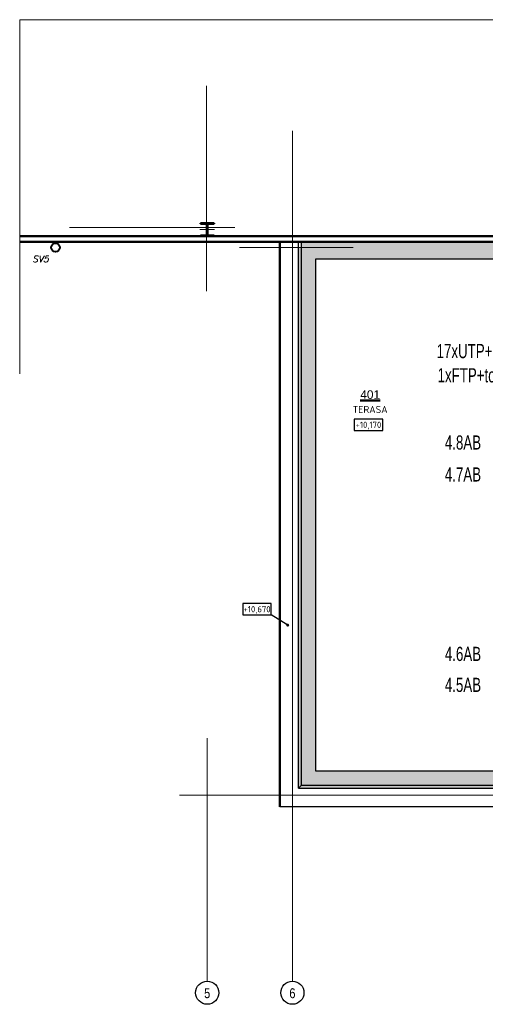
# Model space of a CAD drawing. Header units: millimetres. Extents: x -102634 to 407724, y -68883 to 155589.
# Tile 11 of 80: x 82143 to 90340, y -68883 to -51537. Entities that reach past the tile are written whole.
import ezdxf
from ezdxf.enums import TextEntityAlignment as Align
from ezdxf.lldxf.tags import DXFTag

# ---------------------------------------------------------------- set-up
doc = ezdxf.new("R2010")
doc.units = ezdxf.units.MM
doc.header["$LTSCALE"] = 20
doc.layers.add('_EZS', color=5, linetype='Continuous')
doc.layers.add('_SK popis', color=3, linetype='Continuous')
doc.layers.add('CKKOTY_VYS', color=8, linetype='Continuous', lineweight=25, plot=False)
for name, color, linetype, lineweight in [('CKPOPISM', 7, 'Continuous', 50), ('CKPOPISM_POPIS', 3, 'Continuous', 25), ('CKRASTR', 7, 'DASHDOT', 18), ('CKRASTR_POPIS', 9, 'Continuous', 25), ('CKSTENY_PODROVINOU', 7, 'Continuous', 25), ('CKSTENY_REZ', 7, 'Continuous', 50), ('CKTEXTY_MALE', 8, 'Continuous', 18), ('CSPROFILY_OSY', 9, 'DASHDOT', 18), ('CSPROFILY_REZY', 7, 'Continuous', 50), ('srafy', 7, 'Continuous', 18), ('ZTI-DEŠŤOVÁ-KANALIZACE', 7, 'KANALIZACE', 40)]:
    doc.layers.add(name, color=color, linetype=linetype, lineweight=lineweight)
doc.styles.add('Arial', font='arial.ttf', dxfattribs={"width": 0.8})
doc.styles.add('KURZIVA', font='italic__.ttf')
doc.styles.add('ROMANS', font='ic-romans.shx', dxfattribs={"width": 0.8})
doc.styles.get("Standard").update_dxf_attribs({"font": 'isocpeur.ttf'})
tags = doc.linetypes.add('DASHDOT', pattern=[25.4, 12.7, -6.35, 0, -6.35]).pattern_tags.tags
tags[10:11] = [DXFTag(74, 4), DXFTag(75, 0), DXFTag(340, '0'), DXFTag(46, 0.0), DXFTag(50, 0.0), DXFTag(44, 0.0), DXFTag(45, 0.0)]
tags[8:9] = [DXFTag(74, 4), DXFTag(75, 0), DXFTag(340, '0'), DXFTag(46, 0.0), DXFTag(50, 0.0), DXFTag(44, 0.0), DXFTag(45, 0.0)]
tags[6:7] = [DXFTag(74, 4), DXFTag(75, 0), DXFTag(340, '0'), DXFTag(46, 0.0), DXFTag(50, 0.0), DXFTag(44, 0.0), DXFTag(45, 0.0)]
tags[4:5] = [DXFTag(74, 4), DXFTag(75, 0), DXFTag(340, '0'), DXFTag(46, 0.0), DXFTag(50, 0.0), DXFTag(44, 0.0), DXFTag(45, 0.0)]
doc.linetypes.add('KANALIZACE', pattern='A,30,-3.5,["C",Standard,S=2.54,R=0,X=-3.81,Y=-1.27],-0.001', length=33.501)
tags = doc.linetypes.add('PRERUSENI', pattern='A,60,[100,CADKON.SHX,S=2.5,R=0,X=0,Y=0],-10', length=70).pattern_tags.tags
tags[12:13] = [DXFTag(74, 4), DXFTag(75, 0), DXFTag(340, '0'), DXFTag(46, 0.0), DXFTag(50, 0.0), DXFTag(44, 0.0), DXFTag(45, 0.0)]
doc.dimstyles.new('CADKON', dxfattribs={"dimscale": 100, "dimtxt": 2.2, "dimasz": 2.5, "dimexe": 1.8, "dimexo": 5, "dimgap": 0.6, "dimtad": 1, "dimtoh": 1, "dimdsep": 46, "dimtxsty": 'Standard', "dimblk": 'OBLIQUE', "dimcen": 0.09, "dimclrd": 256, "dimclre": 256, "dimclrt": 256, "dimadec": 1, "dimazin": 2, "dimtfac": 1, "dimtdec": 4, "dimtofl": 0, "dimtmove": 2, "dimatfit": 3, "dimfxl": 1, "dimtolj": 1, "dimtzin": 0, "dimarcsym": 0})
pattern_1 = [(273.0128, (-25.145, 21343.342), (89.80284045, -1526.6435023), [17.08607, -1691.52418]), (229.9697, (-24.2467, 21326.279), (987.8290484, 1167.43260951), [29.32024, -2902.70247]), (177.5104, (-43.105, 21303.829), (1885.85373084, -89.80417366), [20.67408, -2046.73606]), (312.2737, (-55.6776, 21246.355), (-1706.2490471, 1885.8534543), [26.70023, -2643.32187]), (337.8337, (-37.717, 21226.5984), (-1526.64410788, 628.6167167), [26.18169, -2591.99037]), (42.2737, (-13.4704, 21216.72), (-1885.8534543, -1706.2490471), [26.70023, -2643.32187]), (82.6942, (6.286, 21234.6806), (-269.40920493, -2065.45870586), [35.30968, -3495.65582]), (117.2553, (10.7763, 21269.7036), (-1347.0371132, 2604.27490318), [33.33598, -3300.26277]), (166.4296, (-4.49, 21299.3385), (-1885.85407914, 449.01162087), [26.79065, -2652.27727]), (220.2364, (-30.533, 21305.625), (1077.6300591, 898.0264575), [30.58566, -1498.6969]), (267.3974, (-53.8815, 21285.868), (-89.80393241, -2065.45885694), [39.5539, -3915.83862]), (183.8141, (34.125, 21334.361), (-1167.4333191, -89.8030671), [13.50023, -1336.52819]), (216.4692, (20.6546, 21333.4635), (1347.03897447, 987.82730895), [25.6841, -2542.7319]), (270, (1e-14, 21318.2), (89.80259, -89.80259), [17.96047, -161.64458]), (248.1986, (-17.062, 21322.687), (269.4075404, 628.6180233), [9.67207, -957.5311]), (336.8014, (-20.655, 21313.707), (-359.2102613, 179.605155), [13.67828, -670.23767]), (75.9638, (-8.082, 21308.319), (89.8021606, 449.0128515), [22.21598, -718.31492]), (206.5651, (-2.694, 21329.87), (269.407579, 89.802744), [16.06436, -385.54495]), (61.3895, (-72.74, 21261.6214), (628.61878057, 1167.4328385), [22.5044, -2227.94132]), (115.3462, (-61.964, 21281.378), (628.61854706, -1347.03818315), [18.87995, -1869.11082]), (338.1986, (-20.655, 21347.832), (-628.6180233, 269.4075404), [19.344, -947.85917]), (28.6105, (-2.694, 21340.648), (-1167.4328385, -628.61878057), [22.5044, -2227.94132]), (24.444, (-17.062, 21205.944), (-628.6177346, -269.4082088), [21.70176, -1063.38675]), (339.7751, (2.694, 21214.924), (-1436.84058524, 538.816376), [18.1836, -1800.17966]), (111.8014, (70.046, 21258.927), (-269.4075404, 628.6180233), [19.344, -947.85917]), (62.354, (62.862, 21276.888), (-808.22372593, -1526.6432282), [21.28914, -2107.61885]), (114.444, (26.043, 21214.924), (269.4082088, -628.6177346), [10.85088, -1074.23763]), (146.3099, (64.658, 21253.54), (-449.012661, 269.407964), [6.47573, -641.09968]), (210.9638, (59.27, 21257.13), (359.2101194, 179.605346), [26.18169, -497.45265]), (231.009, (36.819, 21243.661), (808.22308982, 987.82808966), [24.26335, -2402.06822]), (348.6901, (7e-15, 21300.237), (-269.407764, 89.802402), [18.3162, -439.58878]), (38.1572, (17.9605, 21296.6444), (1706.24932426, 1347.03764294), [31.97784, -3165.8005]), (105.9454, (43.105, 21316.401), (269.4077157, -987.8282103), [13.07541, -1294.4696]), (135, (39.51, 21328.97), (-179.60512, 2e-14), [7.62, -119.38]), (165.2564, (32.329, 21244.559), (987.8279347, -269.40836335), [17.64335, -1746.69704]), (93.0128, (15.266, 21249.049), (-89.80284045, 1526.6435023), [34.17214, -1674.4381]), (45, (13.47, 21283.17), (2e-14, 179.60512), [33.02, -93.98]), (10.3048, (36.819, 21306.523), (-1526.6437982, -269.4063949), [20.08048, -1987.9658]), (299.0546, (56.576, 21310.115), (269.407705, -449.0128075), [18.49145, -906.08252]), (252.646, (65.556, 21293.9503), (-808.2219817, -2604.27459125), [30.10725, -2980.6232]), (220.4261, (56.5756, 21265.2135), (-1257.23544022, -1077.63125154), [31.85147, -3153.2924])]

# ---------------------------------------------------------------- blocks, each defined once
blk = doc.blocks.new('_OBLIQUE')
at = {"color": 0, "linetype": 'ByBlock', "transparency": 33554687}
blk.add_line((-0.5, -0.5), (0.5, 0.5), dxfattribs=at)
blk = doc.blocks.new('CK_S_EXT_HEAHEA240')
at = {"transparency": 33554687}
for p, q in [((-120, 115), (120, 115)), ((-120, 115), (-120, 103)), ((-120, 103), (-24.75, 103)), ((-3.75, -82), (-3.75, 82)), ((3.75, -82), (3.75, 82)), ((120, 103), (24.75, 103)), ((120, 115), (120, 103)), ((-120, -115), (-120, -103)), ((-120, -103), (-24.75, -103)), ((-120, -115), (120, -115)), ((120, -103), (24.75, -103)), ((120, -115), (120, -103))]:
    blk.add_line(p, q, dxfattribs=at)
for centre, start, end in [((-24.75, 82), 0, 90), ((24.75, 82), 90, 180), ((-24.75, -82), 270, 0), ((24.75, -82), 180, 270)]:
    blk.add_arc(centre, 21, start, end, dxfattribs=at)
blk = doc.blocks.new('CKBL2112015105401', base_point=(88591, -82628))
blk = doc.blocks.new('*U851')
at = {"color": 0, "linetype": 'ByBlock', "lineweight": -2}
blk.add_lwpolyline([(-5, -2), (5, -2), (5, 2), (-5, 2), (-5, -2)], dxfattribs=at)
blk = doc.blocks.new('*U850')
at = {"color": 0, "linetype": 'ByBlock', "lineweight": -2}
blk.add_lwpolyline([(-5, -2), (5, -2), (5, 2), (-5, 2), (-5, -2)], dxfattribs=at)

msp = doc.modelspace()

# ---------------------------------------------------------------- hatches: boundary and pattern name
at = {"layer": 'srafy'}
h = msp.add_hatch(dxfattribs=at)
h.set_pattern_fill('GRAVL1', color=256, scale=5, angle=45, style=0)
h.set_pattern_definition([(273.0128, (-25.145, 154.46), (89.80284045, -1526.6435023), [17.08607, -1691.52418]), (229.9697, (-24.2467, 137.398), (987.8290484, 1167.43260951), [29.32024, -2902.70248]), (177.5104, (-43.105, 114.947), (1885.85373084, -89.80417366), [20.67408, -2046.73606]), (312.2737, (-55.6776, 57.4736), (-1706.2490471, 1885.8534543), [26.70023, -2643.32187]), (337.8337, (-37.717, 37.717), (-1526.6441079, 628.6167167), [26.18169, -2591.99037]), (402.2737, (-13.4704, 27.839), (-1885.8534543, -1706.2490471), [26.70023, -2643.32187]), (82.6942, (6.286, 45.7993), (-269.40920493, -2065.45870586), [35.30968, -3495.65582]), (117.2553, (10.7763, 80.8223), (-1347.0371132, 2604.27490318), [33.33598, -3300.26277]), (166.4296, (-4.49, 110.457), (-1885.85407914, 449.01162087), [26.79065, -2652.27727]), (220.2364, (-30.533, 116.743), (1077.6300591, 898.0264575), [30.58566, -1498.6969]), (267.3974, (-53.8815, 96.9868), (-89.80393241, -2065.45885694), [39.5539, -3915.83862]), (183.8141, (34.125, 145.48), (-1167.4333191, -89.8030671), [13.50023, -1336.52819]), (216.4692, (20.6546, 144.582), (1347.03897447, 987.82730895), [25.6841, -2542.7319]), (270, (1e-14, 129.32), (89.80259, -89.80259), [17.96047, -161.64458]), (248.1986, (-17.062, 133.806), (269.4075404, 628.6180233), [9.67207, -957.5311]), (336.8014, (-20.655, 124.826), (-359.2102613, 179.605155), [13.67828, -670.23767]), (75.9638, (-8.082, 119.437), (89.8021606, 449.0128515), [22.21598, -718.31492]), (206.5651, (-2.694, 140.99), (269.407579, 89.802744), [16.06436, -385.54495]), (61.3895, (-72.74, 72.74), (628.61878057, 1167.4328385), [22.5044, -2227.94132]), (115.3462, (-61.964, 92.497), (628.61854706, -1347.03818315), [18.87995, -1869.11082]), (338.1986, (-20.655, 158.95), (-628.6180233, 269.4075404), [19.344, -947.85917]), (388.6105, (-2.694, 151.766), (-1167.4328385, -628.61878057), [22.5044, -2227.94132]), (384.444, (-17.062, 17.062), (-628.6177346, -269.4082088), [21.70176, -1063.38675]), (339.7751, (2.694, 26.043), (-1436.84058524, 538.816376), [18.1836, -1800.17966]), (111.8014, (70.046, 70.046), (-269.4075404, 628.6180233), [19.344, -947.85917]), (62.354, (62.862, 88.0065), (-808.22372593, -1526.6432282), [21.28914, -2107.61885]), (114.444, (26.043, 26.043), (269.4082088, -628.6177346), [10.85088, -1074.23763]), (146.3099, (64.658, 64.658), (-449.012661, 269.407964), [6.47573, -641.09968]), (210.9638, (59.27, 68.25), (359.210119, 179.605346), [26.18169, -497.45265]), (231.009, (36.819, 54.7796), (808.2230898, 987.82808966), [24.26335, -2402.06822]), (348.6901, (7e-15, 111.355), (-269.407764, 89.802402), [18.3162, -439.58878]), (398.1572, (17.9605, 107.763), (1706.24932426, 1347.03764294), [31.97784, -3165.8005]), (105.9454, (43.105, 127.52), (269.4077157, -987.8282103), [13.07541, -1294.4696]), (135, (39.51, 140.09), (-179.60512, 2e-14), [7.62, -119.38]), (165.2564, (32.329, 55.678), (987.8279347, -269.40836335), [17.64335, -1746.69704]), (93.0128, (15.266, 60.168), (-89.80284045, 1526.6435023), [34.17214, -1674.4381]), (45, (13.47, 94.29), (2e-14, 179.60512), [33.02, -93.98]), (370.3048, (36.819, 117.641), (-1526.6437982, -269.4063949), [20.08048, -1987.9658]), (299.0546, (56.576, 121.233), (269.407705, -449.0128075), [18.49145, -906.08252]), (252.646, (65.556, 105.069), (-808.2219817, -2604.27459125), [30.10725, -2980.6232]), (220.4261, (56.5756, 76.332), (-1257.23544022, -1077.63125154), [31.85147, -3153.2924])])
h.paths.add_polyline_path([(91229, -55449), (87104, -55449), (87104, -55549), (87104, -65024), (91229, -65024), (91229, -63699), (91229, -62699), (91229, -61699), (91229, -61199), (91229, -60949), (91229, -59949), (91229, -58699), (91229, -57699), (91229, -56699)])
h.paths.add_polyline_path([(88033, -59691), (88533, -59691), (88533, -59891), (88033, -59891)])
h.paths.add_polyline_path([(90929, -55749), (90929, -64774), (87354, -64774), (87354, -55749)], flags=16)
h.paths.add_polyline_path([(88033, -59691), (88533, -59691), (88533, -59891), (88033, -59891)], flags=16)
h.paths.add_polyline_path([(89837, -61456), (89837, -61192), (90002, -61192), (90002, -61456)], flags=8)
h.paths.add_polyline_path([(89140, -60432), (89140, -60091), (89305, -60091), (89305, -60432)], flags=8)
h.paths.add_polyline_path([(88763, -60432), (88763, -60091), (88928, -60091), (88928, -60432)], flags=8)
h.paths.add_polyline_path([(88977, -64138), (89307, -64138), (89307, -64303), (88977, -64303)], flags=8)
h.paths.add_polyline_path([(89837, -64711), (89837, -64392), (90002, -64392), (90002, -64711)], flags=8)
h.paths.add_polyline_path([(89837, -62869), (89837, -62528), (90002, -62528), (90002, -62869)], flags=8)
h.paths.add_polyline_path([(90007, -63018), (90007, -62380), (90194, -62380), (90194, -63018)], flags=8)
h.paths.add_polyline_path([(88971, -63804), (89312, -63804), (89312, -63969), (88971, -63969)], flags=8)
h.paths.add_polyline_path([(89140, -65056), (89140, -64792), (89305, -64792), (89305, -65056)], flags=24)
h.paths.add_polyline_path([(87072, -63804), (87336, -63804), (87336, -63969), (87072, -63969)], flags=24)
h.paths.add_polyline_path([(90947, -63804), (91211, -63804), (91211, -63969), (90947, -63969)], flags=24)
h.paths.add_polyline_path([(89837, -59483), (89837, -59164), (90002, -59164), (90002, -59483)], flags=8)
h.paths.add_polyline_path([(89837, -56233), (89837, -55914), (90002, -55914), (90002, -56233)], flags=8)
h.paths.add_polyline_path([(89837, -57869), (89837, -57528), (90002, -57528), (90002, -57869)], flags=8)
h.paths.add_polyline_path([(90007, -58018), (90007, -57380), (90194, -57380), (90194, -58018)], flags=8)
h.paths.add_polyline_path([(89837, -60608), (89837, -60289), (90002, -60289), (90002, -60608)], flags=8)
h.paths.add_polyline_path([(90007, -60768), (90007, -60130), (90194, -60130), (90194, -60768)], flags=8)
h.paths.add_polyline_path([(88190, -59617), (88190, -59450), (88436, -59450), (88436, -59617)], flags=8)
h.paths.add_polyline_path([(87602, -59637), (87602, -59410), (89024, -59410), (89024, -59637)], flags=8)
h.paths.add_polyline_path([(88225, -59617), (88225, -59450), (88401, -59450), (88401, -59617)], flags=8)
h.paths.add_polyline_path([(88027, -59617), (88027, -59420), (88599, -59420), (88599, -59617)], flags=8)
h.paths.add_polyline_path([(88125, -59617), (88125, -59450), (88501, -59450), (88501, -59617)], flags=8)
h.paths.add_polyline_path([(88090, -59617), (88090, -59450), (88536, -59450), (88536, -59617)], flags=8)
h.paths.add_polyline_path([(88065, -59617), (88065, -59420), (88561, -59420), (88561, -59617)], flags=8)
h.paths.add_polyline_path([(87977, -59625), (87977, -59417), (88648, -59417), (88648, -59625)], flags=8)
h.paths.add_polyline_path([(88091, -59386), (88091, -59133), (88499, -59133), (88499, -59386)], flags=8)
h.paths.add_polyline_path([(88033, -59891), (88533, -59891), (88533, -59700), (88536, -59700), (88536, -59905), (88029, -59905), (88029, -59700), (88033, -59700)], flags=8)
h.paths.add_polyline_path([(89140, -55731), (89140, -55467), (89305, -55467), (89305, -55731)], flags=24)
h.paths.add_polyline_path([(90963, -57777), (91227, -57777), (91227, -57942), (90963, -57942)], flags=24)
at = {"layer": 'srafy', "transparency": 33554661}
h = msp.add_hatch(dxfattribs=at)
h.set_pattern_fill('GRAVL1', color=256, scale=5, angle=45, style=0)
h.set_pattern_definition(pattern_1)
h.paths.add_polyline_path([(87104, -65024), (87104, -55549), (87054, -55549), (87054, -65074)])
h.paths.add_polyline_path([(87072, -63804), (87336, -63804), (87336, -63969), (87072, -63969)], flags=24)
h = msp.add_hatch(dxfattribs=at)
h.set_pattern_fill('GRAVL1', color=256, scale=5, angle=45, style=0)
h.set_pattern_definition(pattern_1)
h.paths.add_polyline_path([(87104, -65024), (87054, -65074), (91229, -65074), (91229, -65024)])
h.paths.add_polyline_path([(89140, -65056), (89140, -64792), (89305, -64792), (89305, -65056)], flags=24)

# ---------------------------------------------------------------- linework, layer by layer
at = {"layer": 'CKRASTR', "linetype": 'PRERUSENI'}
for q in [(82143, -57775), (104745, -51537)]:
    msp.add_line((82143, -51537), q, dxfattribs=at)
at = {"layer": 'CKRASTR'}
for p, q in [((85432, -56318), (85432, -52699)), ((86944, -68476), (86944, -53492)), ((86944, -68476), (86944, -53492)), ((83018, -55199), (85932, -55199)), ((86014, -55549), (88011, -55549)), ((85444, -68476), (85444, -64193)), ((84957, -65199), (107119, -65199))]:
    msp.add_line(p, q, dxfattribs=at)
at = {"layer": 'CKRASTR_POPIS'}
for centre in [(85444, -68679), (86944, -68679)]:
    msp.add_circle(centre, 204, dxfattribs=at)
at = {"layer": 'CKSTENY_PODROVINOU'}
for p, q in [((86724, -65404), (86724, -55449)), ((87054, -65074), (87054, -55449)), ((87104, -65024), (87104, -55449)), ((87104, -65024), (91229, -65024)), ((87054, -65074), (91229, -65074)), ((91229, -65404), (86724, -65404))]:
    msp.add_line(p, q, dxfattribs=at)
msp.add_lwpolyline([(87354, -55749), (90929, -55749), (90929, -64774), (87354, -64774)], close=True, dxfattribs=at)
at = {"layer": 'CKSTENY_REZ'}
for p, q in [((82143, -55349), (103564, -55349)), ((82143, -55449), (91559, -55449)), ((86724, -55449), (86724, -65404))]:
    msp.add_line(p, q, dxfattribs=at)
at = {"layer": 'CSPROFILY_OSY'}
for p, q in [((85444, -55109), (85444, -55359)), ((85574, -55234), (85314, -55234))]:
    msp.add_line(p, q, dxfattribs=at)
at = {"layer": 'Defpoints'}
msp.add_line((87104, -65024), (87054, -65074), dxfattribs=at)
at = {"layer": 'ZTI-DEŠŤOVÁ-KANALIZACE'}
msp.add_circle((82774, -55549), 75, dxfattribs=at)

# ---------------------------------------------------------------- block references
at = {"layer": 'CKKOTY_VYS'}
ref = msp.add_blockref('*U850', (88283, -58674), dxfattribs=dict(at, xscale=50, yscale=50, zscale=50))
ref.add_attrib('Výška', '+10,170', dxfattribs={"layer": '0', "color": 0, "linetype": 'ByBlock', "lineweight": -2, "height": 110}).set_placement((88283, -58674), align=Align.MIDDLE_CENTER)
ref = msp.add_blockref('*U851', (86322, -61922), dxfattribs=dict(at, xscale=50, yscale=50, zscale=50))
ref.add_attrib('Výška', '+10,670', dxfattribs={"layer": '0', "color": 0, "linetype": 'ByBlock', "lineweight": -2, "height": 110}).set_placement((86322, -61922), align=Align.MIDDLE_CENTER)
at = {"layer": 'CKPOPISM'}
ref = msp.add_blockref('CKBL2112015105401', (88313, -58466), dxfattribs=dict(at, xscale=0.5, yscale=0.5, zscale=0.5))
ref.add_attrib('JMENO', 'TERASA', dxfattribs={"layer": 'CKPOPISM_POPIS', "height": 125}).set_placement((88313, -58466), align=Align.CENTER)
ref.add_attrib('CISLO', '%%U401', dxfattribs={"height": 150, "style": 'Arial'}).set_placement((88313, -58216), align=Align.CENTER)
at = {"layer": 'CSPROFILY_REZY', "rotation": 180}
msp.add_blockref('CK_S_EXT_HEAHEA240', (85444, -55234), dxfattribs=at)

# ---------------------------------------------------------------- texts
at = {"layer": '_EZS', "color": 34, "style": 'ROMANS', "width": 0.7}
msp.add_text('1xFTP+toy40 (PZTS)', height=250, dxfattribs=at).set_placement((89500, -57926))
at = {"layer": '_SK popis', "color": 34, "style": 'ROMANS', "width": 0.7}
msp.add_text('17xUTP+2xtoy50 (SK)', height=250, dxfattribs=at).set_placement((89483, -57499))
at = {"layer": '_SK popis', "style": 'ROMANS', "width": 0.7}
for s, p in [('4.8AB', (89628, -59110)), ('4.7AB', (89628, -59673)), ('4.6AB', (89628, -62835)), ('4.5AB', (89628, -63380))]:
    msp.add_text(s, height=250, dxfattribs=at).set_placement(p)
at = {"layer": 'CKRASTR_POPIS', "style": 'Arial', "width": 0.8}
for s, p in [('5', (85444, -68688)), ('6', (86944, -68688))]:
    msp.add_text(s, height=175, dxfattribs=at).set_placement(p, align=Align.MIDDLE)
at = {"layer": 'CKTEXTY_MALE', "style": 'KURZIVA'}
msp.add_text('SV5', height=115, dxfattribs=at).set_placement((82366, -55809))

# ---------------------------------------------------------------- leaders
at = {"layer": 'CKKOTY_VYS'}
msp.add_leader([(86862, -62204), (86572, -62022)], dimstyle='CADKON', override={"dimscale": 50, "dimasz": 1, "dimldrblk": 'Dot'}, dxfattribs=at)

doc.saveas('drawing.dxf')
